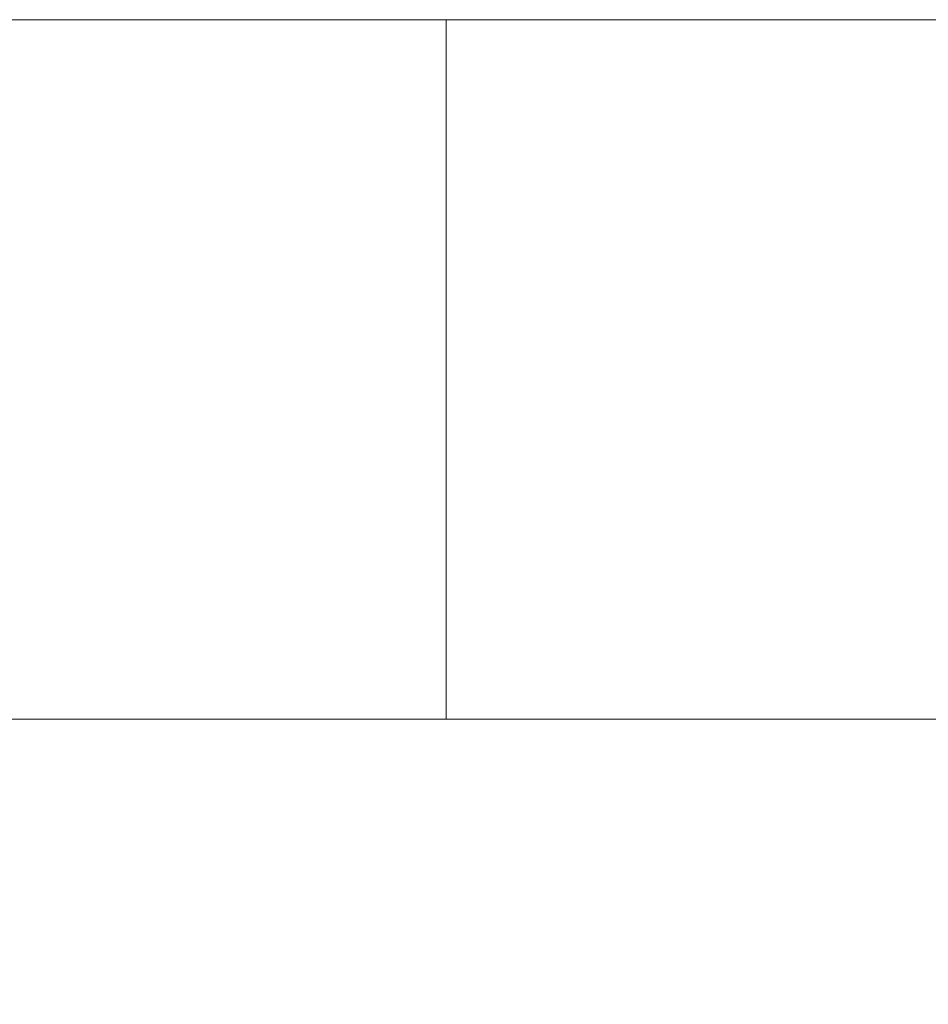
# Model space of a CAD drawing. Header units: inches. Extents: x -263 to 530, y -1 to 602.
# Tile 99 of 256: x -193.305 to -192.656, y 134.296 to 135. Entities that reach past the tile are written whole.
import ezdxf

# ---------------------------------------------------------------- set-up
doc = ezdxf.new("R2010")
doc.units = ezdxf.units.IN
doc.header["$MEASUREMENT"] = 0
for name, color, linetype, lineweight in [('A-CLNG', 13, 'Continuous', 13), ('A-FLOR', 192, 'Continuous', 13), ('A-WALL', 113, 'Continuous', 13), ('E-ELEC-FIXT', 91, 'Continuous', 9)]:
    doc.layers.add(name, color=color, linetype=linetype, lineweight=lineweight)

# ---------------------------------------------------------------- blocks, each defined once
blk = doc.blocks.new('Switch 1 - Switch 1-1250775-_3D_')
at = {"layer": 'E-ELEC-FIXT'}
mesh = blk.add_polyface(dxfattribs=at)
corners = [(-1.57035, 0.5, 5), (1.92965, 0.5, 5), (1.92965, 0.5), (-1.57035, 0.5)]
mesh.append_faces([[corners[k] for k in face] for face in [(0, 1, 2, 3)]])
mesh = blk.add_polyface(dxfattribs=at)
corners = [(-1.57035, 0), (-1.57035, 0.5), (1.92965, 0.5), (1.92965, 0)]
mesh.append_faces([[corners[k] for k in face] for face in [(0, 1, 2, 3)]])
mesh = blk.add_polyface(dxfattribs=at)
corners = [(1.92965, 0, 5), (1.92965, 0.5, 5), (-1.57035, 0.5, 5), (-1.57035, 0, 5)]
mesh.append_faces([[corners[k] for k in face] for face in [(0, 1, 2, 3)]])
mesh = blk.add_polyface(dxfattribs=at)
corners = [(-1.57035, 0, 5), (-1.57035, 0.5, 5), (-1.57035, 0.5), (-1.57035, 0)]
mesh.append_faces([[corners[k] for k in face] for face in [(0, 1, 2, 3)]])
mesh = blk.add_polyface(dxfattribs=at)
corners = [(1.92965, 0), (1.92965, 0, 5), (-1.57035, 0, 5), (-1.57035, 0)]
mesh.append_faces([[corners[k] for k in face] for face in [(0, 1, 2, 3)]])

msp = doc.modelspace()

# ---------------------------------------------------------------- block references
at = {"layer": 'E-ELEC-FIXT'}
msp.add_blockref('Switch 1 - Switch 1-1250775-_3D_', (-191.42965, 134.5, 140), dxfattribs=at)

# ---------------------------------------------------------------- meshes
at = {"layer": 'A-CLNG'}
mesh = msp.add_polyface(dxfattribs=at)
corners = [(-198, 134.5, 259.99999), (-198, 134.5, 247.99999), (-136, 134.5, 247.99999), (-136, 134.5, 259.99999)]
mesh.append_faces([[corners[k] for k in face] for face in [(0, 1, 2, 3)]])
mesh = msp.add_polyface(dxfattribs=at)
corners = [(-198, 134.5, 247.99999), (-198, 134.5, 246.49999), (-136, 134.5, 246.49999), (-136, 134.5, 247.99999)]
mesh.append_faces([[corners[k] for k in face] for face in [(0, 1, 2, 3)]])
at = {"layer": 'A-FLOR'}
mesh = msp.add_polyface(dxfattribs=at)
corners = [(-136, 134.5, 114.5), (-136, 134.5, 128), (-198, 134.5, 128), (-198, 134.5, 114.5)]
mesh.append_faces([[corners[k] for k in face] for face in [(0, 1, 2, 3)]])
at = {"layer": 'A-WALL'}
mesh = msp.add_polyface(dxfattribs=at)
corners = [(-198, 135, 128), (-198, 135, 133), (-189.25, 135, 133), (-189.25, 135, 128)]
mesh.append_faces([[corners[k] for k in face] for face in [(0, 1, 2, 3)]])
mesh = msp.add_polyface(dxfattribs=at)
corners = [(-189.25, 135, 128), (-189.25, 134.5, 128), (-198, 134.5, 128), (-198, 135, 128)]
mesh.append_faces([[corners[k] for k in face] for face in [(0, 1, 2, 3)]])
mesh = msp.add_polyface(dxfattribs=at)
corners = [(-198, 135, 133), (-198, 134.5, 133), (-189.25, 134.5, 133), (-189.25, 135, 133)]
mesh.append_faces([[corners[k] for k in face] for face in [(0, 1, 2, 3)]])
mesh = msp.add_polyface(dxfattribs=at)
corners = [(-142.5, 134.5, 259.99999), (-142.5, 134.5, 114.5), (-198, 134.5, 114.5), (-204.49999, 134.5, 114.5), (-204.49999, 134.5, 259.99999), (-198, 134.5, 259.99999), (-186, 134.5, 222), (-186, 134.5, 152), (-156, 134.5, 152), (-156, 134.5, 222)]
mesh.append_faces([[corners[k] for k in face] for face in [(1, 8, 9, 0), (8, 1, 2, 7), (7, 2, 3, 6)]], dxfattribs={"vtx0": -1, "vtx2": -1})
mesh.append_faces([[corners[k] for k in face] for face in [(4, 5, 6, 3)]], dxfattribs={"vtx1": -1, "vtx2": -1})
mesh.append_faces([[corners[k] for k in face] for face in [(5, 0, 9, 6)]], dxfattribs={"vtx1": -1, "vtx3": -1})
mesh = msp.add_polyface(dxfattribs=at)
corners = [(-204.49999, 134.5, 114.5), (-198, 134.5, 114.5), (-142.5, 134.5, 114.5), (-142.5, 126, 114.5), (-204.49999, 126, 114.5)]
mesh.append_faces([[corners[k] for k in face] for face in [(1, 4, 0)]], dxfattribs={"vtx0": -1})
mesh.append_faces([[corners[k] for k in face] for face in [(3, 4, 1, 2)]], dxfattribs={"vtx1": -1})
mesh = msp.add_polyface(dxfattribs=at)
corners = [(-142.5, 134.5, 259.99999), (-198, 134.5, 259.99999), (-204.49999, 134.5, 259.99999), (-204.49999, 126, 259.99999), (-142.5, 126, 259.99999)]
mesh.append_faces([[corners[k] for k in face] for face in [(1, 4, 0)]], dxfattribs={"vtx0": -1})
mesh.append_faces([[corners[k] for k in face] for face in [(3, 4, 1, 2)]], dxfattribs={"vtx1": -1})
mesh = msp.add_polyface(dxfattribs=at)
corners = [(-189.25, 134.5, 133), (-198, 134.5, 133), (-198, 134.5, 128), (-189.25, 134.5, 128)]
mesh.append_faces([[corners[k] for k in face] for face in [(0, 1, 2, 3)]])

doc.saveas('drawing.dxf')
